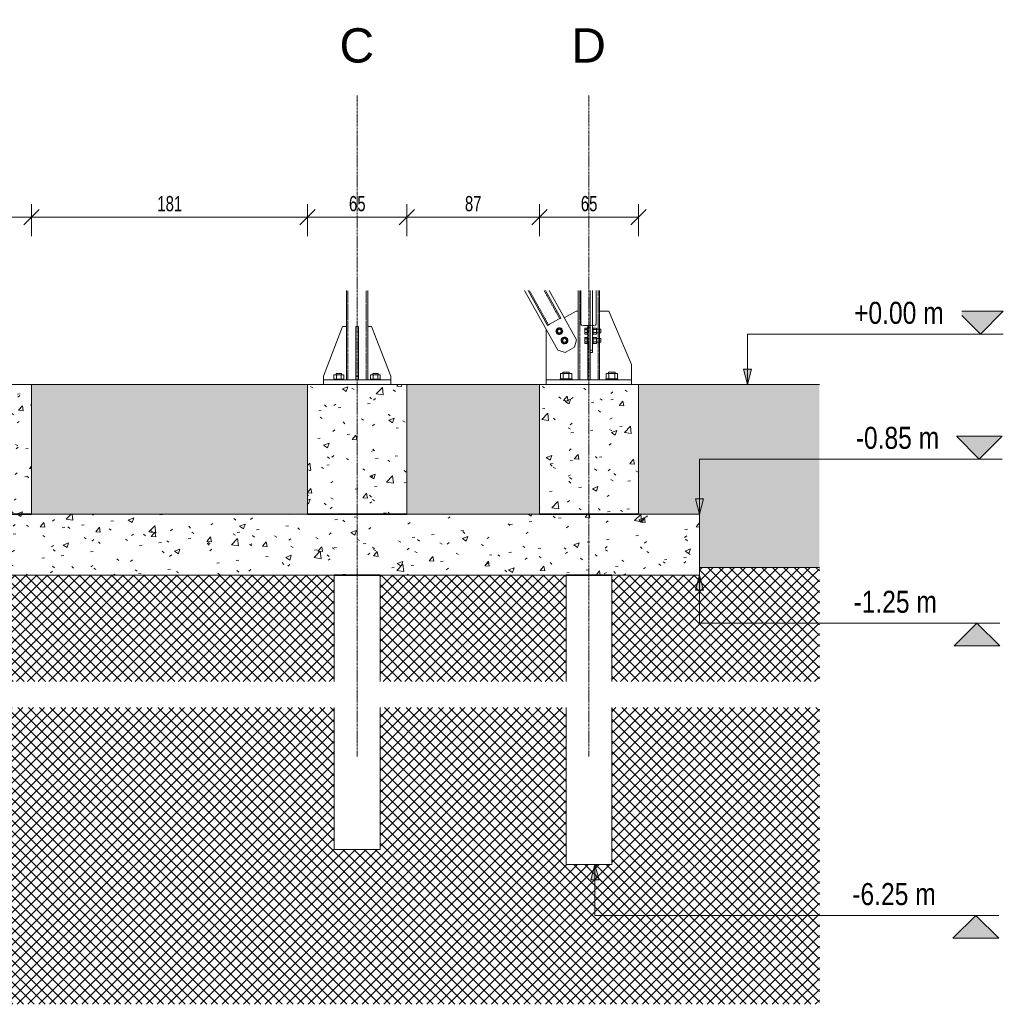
# Model space of a CAD drawing. Header units: millimetres. Extents: x -11210 to 34147, y -5506 to 4553.
# Tile 7 of 33: x 5705 to 12154, y -5216 to 1243. Entities that reach past the tile are written whole.
import ezdxf

# ---------------------------------------------------------------- set-up
doc = ezdxf.new("R2010")
doc.units = ezdxf.units.MM
for name, pattern in [('Kreska', [6.35, 3.175, -3.175]), ('Linia siatki', [22.225, 12.7, -3.175, 3.175, -3.175]), ('Ukryty', [7.14375, 4.7625, -2.38125])]:
    doc.linetypes.add(name, pattern=pattern)
for name, color, linetype, lineweight in [('A-ANNO-DIMS', 211, 'Continuous', 9), ('A-ANNO-DIMS-50', 211, 'Continuous', 9), ('A-DETL-GENF', 92, 'Continuous', 9), ('A-DETL-THIN', 151, 'Continuous', 9), ('G-ANNO-DIMS', 111, 'Continuous', 9), ('S-BEAM', 12, 'Continuous', 9), ('S-BEAM-HDLN', 1, 'Kreska', 9), ('S-FNDN', 32, 'Continuous', 15), ('S-FNDN-HDLN', 4, 'Kreska', 9), ('S-FSTN', 2, 'Continuous', 9), ('S-GRID', 1, 'Continuous', 9), ('S-GRID-IDEN', 1, 'Continuous', 9)]:
    doc.layers.add(name, color=color, linetype=linetype, lineweight=lineweight)
doc.styles.add('Arial', font='arial.ttf', dxfattribs={"height": 225})
doc.styles.add('Arial_B_I', font='arial.ttf', dxfattribs={"width": 0.8, "height": 144.444444})
doc.styles.add('Arial_I', font='arial.ttf', dxfattribs={"width": 0.7, "height": 100})
doc.dimstyles.new('BP_Przekątna_2mm_wymiar', dxfattribs={"dimscale": 304.8, "dimtxt": 102.02594, "dimasz": 0.328084, "dimexe": 0.278871, "dimexo": 0.0625, "dimgap": 0.032808, "dimtad": 1, "dimdec": 0, "dimlfac": 0.1, "dimzin": 0, "dimdsep": 46, "dimtxsty": 'Arial_I', "dimblk1": 'OBLIQUE', "dimblk2": 'OBLIQUE', "dimsah": 1, "dimcen": 0.09, "dimazin": 0, "dimtfac": 1, "dimtdec": 4, "dimtix": 1, "dimtmove": 0, "dimatfit": 3, "dimfxl": 0.410105, "dimfxlon": 1, "dimtvp": 1, "dimtolj": 1, "dimtzin": 0, "dimarcsym": 2})
pattern_1 = [(50, (-6056.87, -3675), (364.368, -31.878), [38.1, -419.1]), (355, (-6056.87, -3675), (-70.486, 382.113), [30.48, -335.28]), (100.451, (-6026.5, -3677.66), (293.885, 350.233), [32.38, -356.18]), (46.184, (-6056.87, -3573.4), (542.16, -84.086), [57.15, -628.65]), (96.636, (-6011.7, -3580.4), (474.805, 494.855), [48.57, -534.27]), (351.184, (-6056.87, -3573.4), (474.81, 494.85), [45.72, -502.92]), (21, (-6006.07, -3598.8), (303.228, -204.53), [38.1, -419.1]), (326, (-6006.07, -3598.8), (123.604, 368.376), [30.48, -335.28]), (71.451, (-5980.8, -3615.84), (426.834, 163.843), [32.38, -356.18]), (37.5, (-6056.87, -3675), (6.1766, 169.11), [16.764, -314.452, 16.764, -323.596, -336.55]), (37.5, (-6056.87, -3675), (6.1766, 169.11), [-671.576, 16.764, -319.786]), (7.5, (-6056.87, -3675), (133.639, 200.3615), [16.764, -177.292, 16.764, -306.832, -128.27]), (7.5, (-6056.87, -3675), (133.639, 200.3615), [-517.652, 16.764, -111.506]), (327.5, (-6170.15, -3675), (271.182, -11.4584), [16.764, -110.236, 16.764, -379.476, -525.78]), (327.5, (-6170.15, -3675), (271.182, -11.4584), [-523.24, 16.764, -509.016]), (317.5, (-6220.95, -3675), (296.259, 50.853), [16.764, -148.336, 16.764, -246.38, -373.38]), (317.5, (-6220.95, -3675), (296.259, 50.853), [-428.244, 16.764, -356.616])]
pattern_2 = [(45, (6945.97, -3675), (-35.35534, 35.35534), []), (135, (6945.97, -3675), (-35.35534, -35.35534), [])]

# ---------------------------------------------------------------- blocks, each defined once
blk = doc.blocks.new('SHS _EN 10210-2_ - SHS140x10-638224-Przekrój 1')
at = {"layer": 'S-BEAM', "linetype": 'Ukryty'}
for p, q in [((-5145.7, -1120), (-5145.7, -534.7)), ((-5025.7, -1120), (-5025.7, -534.7))]:
    blk.add_line(p, q, dxfattribs=at)
blk = doc.blocks.new('SHS _EN 10210-2_ - 638223-Przekrój 1')
at = {"layer": 'S-BEAM'}
for p, q in [((-5155.7, -534.7), (-5155.7, -1120)), ((-5015.7, -1120), (-5015.7, -534.7))]:
    blk.add_line(p, q, dxfattribs=at)
blk = doc.blocks.new('STAL RK - Ksztaltowniki zamkniete kwadratowe - RK100x8-640938-Przekrój 1')
at = {"layer": 'S-BEAM', "linetype": 'Ukryty'}
for p, q in [((-3830.8, -759.2), (-3955.6, -534.7)), ((-3757.4, -718.4), (-3859.5, -534.7))]:
    blk.add_line(p, q, dxfattribs=at)
blk = doc.blocks.new('Family - 664410-Przekrój 1')
at = {"layer": 'S-FSTN'}
for p, q in [((-3648.9, -670), (-3727.9, -713.9)), ((-3635.7, -670), (-3648.9, -670)), ((-3845.7, -790.2), (-3845.7, -1120))]:
    blk.add_line(p, q, dxfattribs=at)
blk = doc.blocks.new('Family - 664411-Przekrój 1')
at = {"layer": 'S-FSTN'}
for p, q in [((-3435.7, -670), (-3495.7, -670)), ((-3285.7, -1020), (-3435.7, -670)), ((-3285.7, -1120), (-3285.7, -1020))]:
    blk.add_line(p, q, dxfattribs=at)
blk = doc.blocks.new('Family - 664412-Przekrój 1')
at = {"layer": 'S-FSTN'}
for p, q in [((-3573.7, -779.3), (-3573.7, -763.1)), ((-3573.7, -1120), (-3573.7, -779.3)), ((-3573.7, -779.3), (-3557.7, -779.3)), ((-3557.7, -790.1), (-3557.7, -1120)), ((-3573.7, -1120), (-3557.7, -1120))]:
    blk.add_line(p, q, dxfattribs=at)
blk = doc.blocks.new('Family - 664472-Przekrój 1')
at = {"layer": 'S-FSTN'}
for p, q in [((-5180.7, -770), (-5305.7, -1095)), ((-5155.7, -770), (-5180.7, -770)), ((-5305.7, -1095), (-5305.7, -1120))]:
    blk.add_line(p, q, dxfattribs=at)
blk = doc.blocks.new('Family - 664473-Przekrój 1')
at = {"layer": 'S-FSTN'}
for p, q in [((-5093.7, -1095), (-5093.7, -770)), ((-5077.7, -770), (-5093.7, -770)), ((-5077.7, -770), (-5077.7, -1095)), ((-5093.7, -1120), (-5093.7, -1095)), ((-5077.7, -1095), (-5093.7, -1095)), ((-5077.7, -1095), (-5077.7, -1120)), ((-5077.7, -1120), (-5093.7, -1120))]:
    blk.add_line(p, q, dxfattribs=at)
blk = doc.blocks.new('Family - 664475-Przekrój 1')
at = {"layer": 'S-FSTN'}
for p, q in [((-4990.7, -770), (-5015.7, -770)), ((-4865.7, -1095), (-4990.7, -770)), ((-4865.7, -1120), (-4865.7, -1095))]:
    blk.add_line(p, q, dxfattribs=at)
blk = doc.blocks.new('Family - 664482-Przekrój 1')
at = {"layer": 'S-FSTN'}
for p, q in [((-5305.7, -1120), (-4865.7, -1120)), ((-5305.7, -1150), (-5305.7, -1120)), ((-4865.7, -1150), (-4865.7, -1120))]:
    blk.add_line(p, q, dxfattribs=at)
blk = doc.blocks.new('Family - 664488-Przekrój 1')
at = {"layer": 'S-FSTN'}
for p, q in [((-3557.7, -790.1), (-3557.7, -534.7)), ((-3541.7, -534.7), (-3541.7, -926.1)), ((-3557.7, -926.1), (-3541.7, -926.1)), ((-3557.7, -939.7), (-3541.7, -939.7)), ((-3541.7, -926.1), (-3541.7, -939.7))]:
    blk.add_line(p, q, dxfattribs=at)
blk = doc.blocks.new('Family - 664489-Przekrój 1')
at = {"layer": 'S-FSTN'}
for p, q in [((-3987.6, -534.7), (-3770.1, -926.1)), ((-3647.7, -858.1), (-3827.4, -534.7)), ((-3661.3, -905.7), (-3647.7, -858.1)), ((-3770.1, -926.1), (-3722.5, -939.7)), ((-3722.5, -939.7), (-3661.3, -905.7))]:
    blk.add_line(p, q, dxfattribs=at)
blk = doc.blocks.new('Family - 664497-Przekrój 1')
at = {"layer": 'S-FSTN'}
for p, q in [((-3845.7, -1120), (-3285.7, -1120)), ((-3845.7, -1150), (-3845.7, -1120)), ((-3285.7, -1150), (-3285.7, -1120))]:
    blk.add_line(p, q, dxfattribs=at)
blk = doc.blocks.new('Family - 665044-Przekrój 1')
at = {"layer": 'S-FSTN'}
for p, q in [((-5237.4, -1086), (-5221.5, -1086)), ((-5237.4, -1086), (-5237.4, -1115)), ((-5223.7, -1077), (-5223.7, -1086)), ((-5205.7, -1077), (-5223.7, -1077)), ((-5221.5, -1086), (-5189.8, -1086)), ((-5221.5, -1086), (-5221.5, -1115)), ((-5187.7, -1077), (-5205.7, -1077)), ((-5189.8, -1086), (-5173.9, -1086)), ((-5189.8, -1086), (-5189.8, -1115)), ((-5187.7, -1086), (-5187.7, -1077)), ((-5173.9, -1086), (-5173.9, -1115)), ((-5238.7, -1115), (-5238.7, -1120)), ((-5205.7, -1115), (-5238.7, -1115)), ((-5172.7, -1115), (-5205.7, -1115)), ((-5172.7, -1120), (-5172.7, -1115))]:
    blk.add_line(p, q, dxfattribs=at)
blk = doc.blocks.new('Family - 665045-Przekrój 1')
at = {"layer": 'S-FSTN'}
for p, q in [((-4997.4, -1086), (-4981.5, -1086)), ((-4997.4, -1086), (-4997.4, -1115)), ((-4983.7, -1077), (-4983.7, -1086)), ((-4965.7, -1077), (-4983.7, -1077)), ((-4981.5, -1086), (-4949.8, -1086)), ((-4981.5, -1086), (-4981.5, -1115)), ((-4947.7, -1077), (-4965.7, -1077)), ((-4949.8, -1086), (-4933.9, -1086)), ((-4949.8, -1086), (-4949.8, -1115)), ((-4947.7, -1086), (-4947.7, -1077)), ((-4933.9, -1086), (-4933.9, -1115)), ((-4998.7, -1115), (-4998.7, -1120)), ((-4965.7, -1115), (-4998.7, -1115)), ((-4932.7, -1115), (-4965.7, -1115)), ((-4932.7, -1120), (-4932.7, -1115))]:
    blk.add_line(p, q, dxfattribs=at)
blk = doc.blocks.new('Family - 665060-Przekrój 1')
at = {"layer": 'S-FSTN'}
for p, q in [((-3592.7, -790.1), (-3592.7, -780.3)), ((-3592.7, -780.3), (-3577.7, -780.3)), ((-3592.7, -810), (-3592.7, -790.1)), ((-3592.7, -790.1), (-3577.7, -790.1)), ((-3592.7, -820.3), (-3592.7, -810)), ((-3592.7, -810), (-3577.7, -810)), ((-3592.7, -820.3), (-3577.7, -820.3)), ((-3573.7, -778.3), (-3577.7, -778.3)), ((-3577.7, -778.3), (-3577.7, -781.1)), ((-3577.7, -781.1), (-3577.7, -822.3)), ((-3577.7, -822.3), (-3573.7, -822.3)), ((-3573.7, -839.5), (-3577.7, -839.5)), ((-3577.7, -839.5), (-3577.7, -842.3)), ((-3537.7, -778.3), (-3541.7, -778.3)), ((-3541.7, -822.3), (-3537.7, -822.3)), ((-3537.7, -839.5), (-3541.7, -839.5)), ((-3537.7, -781.1), (-3537.7, -778.3)), ((-3537.7, -780.6), (-3516.2, -780.6)), ((-3537.7, -822.3), (-3537.7, -781.1)), ((-3537.7, -790.2), (-3516.2, -790.2)), ((-3537.7, -809.9), (-3516.2, -809.9)), ((-3537.7, -820.1), (-3516.2, -820.1)), ((-3537.7, -842.3), (-3537.7, -839.5)), ((-3516.2, -780.6), (-3516.2, -790.2)), ((-3487.7, -788.3), (-3516.2, -788.3)), ((-3516.2, -790.2), (-3516.2, -809.9)), ((-3516.2, -809.9), (-3516.2, -820.1)), ((-3516.2, -812.3), (-3487.7, -812.3)), ((-3487.7, -789.8), (-3487.7, -788.3)), ((-3487.7, -812.3), (-3487.7, -789.8)), ((-3592.7, -851.2), (-3592.7, -841.5)), ((-3592.7, -841.5), (-3577.7, -841.5)), ((-3592.7, -871.2), (-3592.7, -851.2)), ((-3592.7, -851.2), (-3577.7, -851.2)), ((-3592.7, -881.5), (-3592.7, -871.2)), ((-3592.7, -871.2), (-3577.7, -871.2)), ((-3592.7, -881.5), (-3577.7, -881.5)), ((-3577.7, -842.3), (-3577.7, -883.5)), ((-3577.7, -883.5), (-3573.7, -883.5)), ((-3541.7, -883.5), (-3537.7, -883.5)), ((-3537.7, -841.8), (-3516.2, -841.8)), ((-3537.7, -883.5), (-3537.7, -842.3)), ((-3537.7, -851.4), (-3516.2, -851.4)), ((-3537.7, -871.1), (-3516.2, -871.1)), ((-3537.7, -881.3), (-3516.2, -881.3)), ((-3516.2, -841.8), (-3516.2, -851.4)), ((-3487.7, -849.5), (-3516.2, -849.5)), ((-3516.2, -851.4), (-3516.2, -871.1)), ((-3516.2, -871.1), (-3516.2, -881.3)), ((-3516.2, -873.5), (-3487.7, -873.5)), ((-3487.7, -851), (-3487.7, -849.5)), ((-3487.7, -873.5), (-3487.7, -851))]:
    blk.add_line(p, q, dxfattribs=at)
blk = doc.blocks.new('Family - 665061-Przekrój 1')
at = {"layer": 'S-FSTN'}
for p, q in [((-3776.9, -790.2), (-3777.2, -809.9)), ((-3777.2, -809.9), (-3760.3, -820.1)), ((-3759.6, -780.6), (-3776.9, -790.2)), ((-3760.3, -820.1), (-3743, -810.5)), ((-3742.6, -790.7), (-3759.6, -780.6)), ((-3743, -810.5), (-3742.6, -790.7)), ((-3742.9, -851.4), (-3743.2, -871.1)), ((-3743.2, -871.1), (-3726.3, -881.3)), ((-3725.6, -841.8), (-3742.9, -851.4)), ((-3726.3, -881.3), (-3709, -871.7)), ((-3708.6, -851.9), (-3725.6, -841.8)), ((-3709, -871.7), (-3708.6, -851.9))]:
    blk.add_line(p, q, dxfattribs=at)
for centre, radius, start, end in [((-3759.9, -800.3), 22, 119.0537, 299.0537), ((-3759.9, -800.3), 12, 119.0537, 299.0537), ((-3759.9, -800.3), 22, 299.0537, 119.0537), ((-3759.9, -800.3), 12, 299.0537, 119.0537), ((-3725.9, -861.5), 22, 299.0537, 119.0537), ((-3725.9, -861.5), 22, 119.0537, 299.0537), ((-3725.9, -861.5), 12, 119.0537, 299.0537), ((-3725.9, -861.5), 12, 299.0537, 119.0537)]:
    blk.add_arc(centre, radius, start, end, dxfattribs=at)
blk = doc.blocks.new('Family - 665077-Przekrój 1')
at = {"layer": 'S-FSTN'}
for p, q in [((-3753.2, -1079), (-3734.4, -1079)), ((-3753.2, -1079), (-3753.2, -1113)), ((-3736.7, -1069), (-3736.7, -1079)), ((-3715.7, -1069), (-3736.7, -1069)), ((-3734.4, -1079), (-3696.9, -1079)), ((-3734.4, -1079), (-3734.4, -1113)), ((-3694.7, -1069), (-3715.7, -1069)), ((-3696.9, -1079), (-3678.1, -1079)), ((-3696.9, -1079), (-3696.9, -1113)), ((-3694.7, -1079), (-3694.7, -1069)), ((-3678.1, -1079), (-3678.1, -1113)), ((-3754.7, -1113), (-3754.7, -1120)), ((-3715.7, -1113), (-3754.7, -1113)), ((-3676.7, -1113), (-3715.7, -1113)), ((-3676.7, -1120), (-3676.7, -1113))]:
    blk.add_line(p, q, dxfattribs=at)
blk = doc.blocks.new('Family - 665078-Przekrój 1')
at = {"layer": 'S-FSTN'}
for p, q in [((-3453.2, -1079), (-3434.4, -1079)), ((-3453.2, -1079), (-3453.2, -1113)), ((-3436.7, -1069), (-3436.7, -1079)), ((-3415.7, -1069), (-3436.7, -1069)), ((-3434.4, -1079), (-3396.9, -1079)), ((-3434.4, -1079), (-3434.4, -1113)), ((-3394.7, -1069), (-3415.7, -1069)), ((-3396.9, -1079), (-3378.1, -1079)), ((-3396.9, -1079), (-3396.9, -1113)), ((-3394.7, -1079), (-3394.7, -1069)), ((-3378.1, -1079), (-3378.1, -1113)), ((-3454.7, -1113), (-3454.7, -1120)), ((-3415.7, -1113), (-3454.7, -1113)), ((-3376.7, -1113), (-3415.7, -1113)), ((-3376.7, -1120), (-3376.7, -1113))]:
    blk.add_line(p, q, dxfattribs=at)
blk = doc.blocks.new('PF-1 - PF-1-624972-Przekrój 1')
at = {"layer": 'S-FNDN-HDLN', "linetype": 'Continuous'}
h = blk.add_hatch(dxfattribs=at)
h.set_pattern_fill('FP_1', color=256, style=0, pattern_type=2)
h.set_pattern_definition(pattern_1)
h.paths.add_polyline_path([(-9390.7, -2000), (-8740.7, -2000), (-8740.7, -1150), (-9390.7, -1150), (-9390.7, -1815.9)])
h = blk.add_hatch(dxfattribs=at)
h.set_pattern_fill('FP_1', color=256, style=0, pattern_type=2)
h.set_pattern_definition(pattern_1)
h.paths.add_polyline_path([(-7870.7, -2000), (-7220.7, -2000), (-7220.7, -1150), (-7870.7, -1150), (-7870.7, -1815.9)])
h = blk.add_hatch(dxfattribs=at)
h.set_pattern_fill('FP_1', color=256, style=0, pattern_type=2)
h.set_pattern_definition(pattern_1)
h.paths.add_polyline_path([(-5410.7, -2000), (-4760.7, -2000), (-4760.7, -1150), (-5410.7, -1150), (-5410.7, -1815.9)])
h = blk.add_hatch(dxfattribs=at)
h.set_pattern_fill('FP_1', color=256, style=0, pattern_type=2)
h.set_pattern_definition(pattern_1)
h.paths.add_polyline_path([(-3240.7, -2000), (-3240.7, -1150), (-3890.7, -1150), (-3890.7, -2000), (-3645.6, -2000)])
h = blk.add_hatch(dxfattribs=at)
h.set_pattern_fill('FP_1', color=256, style=0, pattern_type=2)
h.set_pattern_definition(pattern_1)
h.paths.add_polyline_path([(-9790.7, -2400), (-2840.7, -2400), (-2840.7, -2000), (-9790.7, -2000), (-9790.7, -2350)])
at = {"layer": 'S-FNDN'}
for p, q in [((-9390.7, -1150), (-8740.7, -1150)), ((-7870.7, -1150), (-7220.7, -1150)), ((-5410.7, -1150), (-4760.7, -1150)), ((-3890.7, -1150), (-3240.7, -1150))]:
    blk.add_line(p, q, dxfattribs=at)
at = {"layer": 'S-FNDN', "lineweight": 35}
for p, q in [((-8740.7, -2000), (-9390.7, -2000)), ((-7220.7, -2000), (-7870.7, -2000)), ((-4760.7, -2000), (-5410.7, -2000)), ((-3240.7, -2000), (-3890.7, -2000)), ((-9215.7, -2400), (-8915.7, -2400)), ((-7695.7, -2400), (-7395.7, -2400)), ((-5235.7, -2400), (-4935.7, -2400)), ((-3715.7, -2400), (-3415.7, -2400))]:
    blk.add_line(p, q, dxfattribs=at)
blk = doc.blocks.new('SHS _EN 10210-2_ - SHS140x10-638229-Przekrój 1')
at = {"layer": 'S-BEAM', "linetype": 'Ukryty'}
for p, q in [((-3625.7, -1120), (-3625.7, -534.7)), ((-3505.7, -788.3), (-3505.7, -534.7)), ((-3505.7, -849.5), (-3505.7, -812.3)), ((-3505.7, -1120), (-3505.7, -873.5))]:
    blk.add_line(p, q, dxfattribs=at)
at = {"layer": 'S-BEAM-HDLN'}
for p, q in [((-3505.7, -812.3), (-3505.7, -788.4)), ((-3505.7, -873.5), (-3505.7, -849.6))]:
    blk.add_line(p, q, dxfattribs=at)
blk = doc.blocks.new('SHS _EN 10210-2_ - 638228-Przekrój 1')
at = {"layer": 'S-BEAM'}
for p, q in [((-3635.7, -534.7), (-3635.7, -1120)), ((-3495.7, -788.3), (-3495.7, -534.7)), ((-3495.7, -849.5), (-3495.7, -812.3)), ((-3495.7, -1120), (-3495.7, -873.5))]:
    blk.add_line(p, q, dxfattribs=at)
at = {"layer": 'S-BEAM-HDLN'}
for p, q in [((-3495.7, -812.3), (-3495.7, -788.4)), ((-3495.7, -873.5), (-3495.7, -849.6))]:
    blk.add_line(p, q, dxfattribs=at)
blk = doc.blocks.new('Rzędne punktów - M_Rzędna punktu - wypełniony obszar zewnętrzny-V4-Przekrój 1')
at = {"layer": 'G-ANNO-DIMS'}
blk.add_hatch(color=256, dxfattribs=at).paths.add_polyline_path([(-1149, -669.9), (-999, -819.9), (-849, -669.9)])
for p, q in [((-1149, -669.9), (-999, -819.9)), ((-849, -669.9), (-1149, -669.9)), ((-999, -819.9), (-849, -669.9)), ((-849, -819.9), (-1149, -819.9))]:
    blk.add_line(p, q, dxfattribs=at)
blk = doc.blocks.new('Rzędne punktów - M_Rzędna punktu - wypełniony obszar zewnętrzny-V5-Przekrój 1')
at = {"layer": 'G-ANNO-DIMS'}
blk.add_hatch(color=256, dxfattribs=at).paths.add_polyline_path([(-1171.5, -2865.6), (-1021.5, -2715.6), (-871.5, -2865.6)])
for p, q in [((-871.5, -2715.6), (-1171.5, -2715.6)), ((-1171.5, -2865.6), (-1021.5, -2715.6)), ((-1021.5, -2715.6), (-871.5, -2865.6)), ((-871.5, -2865.6), (-1171.5, -2865.6))]:
    blk.add_line(p, q, dxfattribs=at)
blk = doc.blocks.new('Rzędne punktów - M_Rzędna punktu - wypełniony obszar zewnętrzny-V6-Przekrój 1')
at = {"layer": 'G-ANNO-DIMS'}
blk.add_hatch(color=256, dxfattribs=at).paths.add_polyline_path([(-1179.1, -4782.7), (-1029.1, -4632.7), (-879.1, -4782.7)])
for p, q in [((-879.1, -4632.7), (-1179.1, -4632.7)), ((-1179.1, -4782.7), (-1029.1, -4632.7)), ((-1029.1, -4632.7), (-879.1, -4782.7)), ((-879.1, -4782.7), (-1179.1, -4782.7))]:
    blk.add_line(p, q, dxfattribs=at)
blk = doc.blocks.new('DIMBLOCK197-Przekrój 1')
at = {"layer": 'A-ANNO-DIMS-50'}
for p, q in [((5132.2, -51.8), (5132.2, 33.2)), ((5782.2, -51.8), (5782.2, 33.2)), ((5132.2, -51.8), (5782.2, -51.8)), ((5132.2, -51.8), (5132.2, -176.8)), ((5782.2, -51.8), (5782.2, -176.8))]:
    blk.add_line(p, q, dxfattribs=at)
at = {"layer": 'A-ANNO-DIMS-50', "lineweight": 18}
for p, q in [((5132.2, -51.8), (5082.2, -101.8)), ((5132.2, -51.8), (5182.2, -1.8)), ((5782.2, -51.8), (5732.2, -101.8)), ((5782.2, -51.8), (5832.2, -1.8))]:
    blk.add_line(p, q, dxfattribs=at)
at = {"layer": 'A-ANNO-DIMS-50', "color": 0, "insert": (5403.8, 86.4), "char_height": 100, "width": 128.082, "attachment_point": 1, "line_spacing_factor": 0.941778, "style": 'Arial_I'}
blk.add_mtext('65', dxfattribs=at)
blk = doc.blocks.new('_Oblique')
at = {"color": 0, "linetype": 'ByBlock', "lineweight": -2}
blk.add_line((-0.5, -0.5), (0.5, 0.5), dxfattribs=at)
blk = doc.blocks.new('DIMBLOCK198-Przekrój 1')
at = {"layer": 'A-ANNO-DIMS-50'}
for p, q in [((5782.2, -51.8), (5782.2, 33.2)), ((7592.2, -51.8), (7592.2, 33.2)), ((5782.2, -51.8), (7592.2, -51.8)), ((5782.2, -51.8), (5782.2, -176.8)), ((7592.2, -51.8), (7592.2, -176.8))]:
    blk.add_line(p, q, dxfattribs=at)
at = {"layer": 'A-ANNO-DIMS-50', "lineweight": 18}
for p, q in [((5782.2, -51.8), (5732.2, -101.8)), ((5782.2, -51.8), (5832.2, -1.8)), ((7592.2, -51.8), (7542.2, -101.8)), ((7592.2, -51.8), (7642.2, -1.8))]:
    blk.add_line(p, q, dxfattribs=at)
at = {"layer": 'A-ANNO-DIMS-50', "color": 0, "insert": (6607.1, 86.4), "char_height": 100, "width": 192.123, "attachment_point": 1, "line_spacing_factor": 0.941778, "style": 'Arial_I'}
blk.add_mtext('181', dxfattribs=at)
blk = doc.blocks.new('DIMBLOCK199-Przekrój 1')
at = {"layer": 'A-ANNO-DIMS-50'}
for p, q in [((7592.2, -51.8), (7592.2, 33.2)), ((8242.2, -51.8), (8242.2, 33.2)), ((7592.2, -51.8), (8242.2, -51.8)), ((7592.2, -51.8), (7592.2, -176.8)), ((8242.2, -51.8), (8242.2, -176.8))]:
    blk.add_line(p, q, dxfattribs=at)
at = {"layer": 'A-ANNO-DIMS-50', "lineweight": 18}
for p, q in [((7592.2, -51.8), (7542.2, -101.8)), ((7592.2, -51.8), (7642.2, -1.8)), ((8242.2, -51.8), (8192.2, -101.8)), ((8242.2, -51.8), (8292.2, -1.8))]:
    blk.add_line(p, q, dxfattribs=at)
at = {"layer": 'A-ANNO-DIMS-50', "color": 0, "insert": (7863.8, 86.4), "char_height": 100, "width": 128.082, "attachment_point": 1, "line_spacing_factor": 0.941778, "style": 'Arial_I'}
blk.add_mtext('65', dxfattribs=at)
blk = doc.blocks.new('DIMBLOCK200-Przekrój 1')
at = {"layer": 'A-ANNO-DIMS-50'}
for p, q in [((8242.2, -51.8), (8242.2, 33.2)), ((9112.2, -51.8), (9112.2, 33.2)), ((8242.2, -51.8), (9112.2, -51.8)), ((8242.2, -51.8), (8242.2, -176.8)), ((9112.2, -51.8), (9112.2, -176.8))]:
    blk.add_line(p, q, dxfattribs=at)
at = {"layer": 'A-ANNO-DIMS-50', "lineweight": 18}
for p, q in [((8242.2, -51.8), (8192.2, -101.8)), ((8242.2, -51.8), (8292.2, -1.8)), ((9112.2, -51.8), (9062.2, -101.8)), ((9112.2, -51.8), (9162.2, -1.8))]:
    blk.add_line(p, q, dxfattribs=at)
at = {"layer": 'A-ANNO-DIMS-50', "color": 0, "insert": (8623.8, 86.4), "char_height": 100, "width": 128.082, "attachment_point": 1, "line_spacing_factor": 0.941778, "style": 'Arial_I'}
blk.add_mtext('87', dxfattribs=at)
blk = doc.blocks.new('DIMBLOCK201-Przekrój 1')
at = {"layer": 'A-ANNO-DIMS-50'}
for p, q in [((9112.2, -51.8), (9112.2, 33.2)), ((9762.2, -51.8), (9762.2, 33.2)), ((9112.2, -51.8), (9762.2, -51.8)), ((9112.2, -51.8), (9112.2, -176.8)), ((9762.2, -51.8), (9762.2, -176.8))]:
    blk.add_line(p, q, dxfattribs=at)
at = {"layer": 'A-ANNO-DIMS-50', "lineweight": 18}
for p, q in [((9112.2, -51.8), (9062.2, -101.8)), ((9112.2, -51.8), (9162.2, -1.8)), ((9762.2, -51.8), (9712.2, -101.8)), ((9762.2, -51.8), (9812.2, -1.8))]:
    blk.add_line(p, q, dxfattribs=at)
at = {"layer": 'A-ANNO-DIMS-50', "color": 0, "insert": (9383.8, 86.4), "char_height": 100, "width": 128.082, "attachment_point": 1, "line_spacing_factor": 0.941778, "style": 'Arial_I'}
blk.add_mtext('65', dxfattribs=at)

msp = doc.modelspace()

# ---------------------------------------------------------------- hatches: boundary and pattern name
at = {"layer": 'A-DETL-GENF'}
h = msp.add_hatch(dxfattribs=at)
h.set_pattern_fill('FP_2', style=0, pattern_type=2)
h.set_pattern_definition([(0, (6945.97, -3675), (127, 127), [127, -127]), (0, (6945.97, -3627.38), (127, 127), [127, -127]), (0, (6945.97, -3579.75), (127, 127), [127, -127]), (90, (6961.85, -3563.88), (-127, 127), [127, -127]), (90, (7009.47, -3563.88), (-127, 127), [127, -127]), (90, (7057.1, -3563.88), (-127, 127), [127, -127])])
h.paths.add_polyline_path([(3212.2, -2350), (3212.2, -2000), (3612.2, -2000), (3612.2, -1150), (2465.3, -1150), (2465.3, -2350)])
h.paths.add_polyline_path([(10162.2, -2350), (10947.7, -2350), (10947.7, -1150), (9762.2, -1150), (9762.2, -2000), (10162.2, -2000)])
h.paths.add_polyline_path([(4262.2, -2000), (5132.2, -2000), (5132.2, -1150), (4262.2, -1150), (4262.2, -1815.9)])
h.paths.add_polyline_path([(6706.5, -2000), (7592.2, -2000), (7592.2, -1150), (5782.2, -1150), (5782.2, -2000)])
h.paths.add_polyline_path([(8242.2, -2000), (9112.2, -2000), (9112.2, -1150), (8242.2, -1150), (8242.2, -1815.9)])
h = msp.add_hatch(dxfattribs=at)
h.set_pattern_fill('FP_3', style=0, pattern_type=2)
h.set_pattern_definition(pattern_2)
h.paths.add_polyline_path([(2465.3, -3098.3), (3787.2, -3098.3), (3787.2, -2400), (3212.2, -2400), (3212.2, -2350), (2465.3, -2350), (2465.3, -2368.4)])
h.paths.add_polyline_path([(9887.4, -3098.3), (10947.7, -3098.3), (10947.7, -2350), (10162.2, -2350), (10162.2, -2400), (9587.2, -2400), (9587.2, -3098.3), (9622.4, -3098.3)])
h.paths.add_polyline_path([(5915, -3098.3), (7767.2, -3098.3), (7767.2, -2400), (5607.2, -2400), (5607.2, -3098.3), (5646.2, -3098.3)])
h.paths.add_polyline_path([(4087.2, -3098.3), (5307.2, -3098.3), (5307.2, -2400), (4087.2, -2400), (4087.2, -2457.1)])
h.paths.add_polyline_path([(8067.2, -3098.3), (9287.2, -3098.3), (9287.2, -2400), (8067.2, -2400)])
h = msp.add_hatch(dxfattribs=at)
h.set_pattern_fill('FP_3', style=0, pattern_type=2)
h.set_pattern_definition(pattern_2)
h.paths.add_polyline_path([(6706.5, -5216), (10947.7, -5216), (10947.7, -3269.5), (9587.2, -3269.5), (9587.2, -4299.5), (9287.2, -4299.5), (9287.2, -3269.5), (8067.2, -3269.5), (8067.2, -4199.5), (7767.2, -4199.5), (7767.2, -3269.5), (5607.2, -3269.5), (5607.2, -4299.5), (5307.2, -4299.5), (5307.2, -3269.5), (4087.2, -3269.5), (4087.2, -4299.5), (3787.2, -4299.5), (3787.2, -3269.5), (2465.3, -3269.5), (2465.3, -5216), (4585.9, -5216)])
at = {"layer": 'G-ANNO-DIMS'}
for points in [[(10476.8, -1150), (10503.6, -1050), (10450, -1050)], [(10162.2, -2000), (10189, -1900), (10135.4, -1900)], [(10162.2, -2400), (10135.4, -2500), (10189, -2500)], [(9476.3, -4299.5), (9449.5, -4399.5), (9503.1, -4399.5)]]:
    msp.add_hatch(color=256, dxfattribs=at).paths.add_polyline_path(points)

# ---------------------------------------------------------------- linework, layer by layer
at = {"layer": 'A-DETL-THIN'}
for p, q in [((7592.2, -1150), (5782.2, -1150)), ((5782.2, -1150), (5782.2, -2000)), ((7592.2, -2000), (7592.2, -1150)), ((9112.2, -1150), (8242.2, -1150)), ((8242.2, -1150), (8242.2, -2000)), ((9112.2, -2000), (9112.2, -1150)), ((10947.7, -1150), (9762.2, -1150)), ((9762.2, -1150), (9762.2, -2000)), ((5782.2, -2000), (7592.2, -2000)), ((8242.2, -2000), (9112.2, -2000)), ((9762.2, -2000), (10162.2, -2000)), ((10162.2, -2000), (10162.2, -2350)), ((10947.7, -2350), (10162.2, -2350)), ((10162.2, -2350), (10162.2, -2400)), ((7767.2, -2400), (5607.2, -2400)), ((7767.2, -3097.8), (7767.2, -2400)), ((9287.2, -2400), (8067.2, -2400)), ((8067.2, -2400), (8067.2, -3097.8)), ((9287.2, -3097.8), (9287.2, -2400)), ((10162.2, -2400), (9587.2, -2400)), ((9587.2, -2400), (9587.2, -3097.8)), ((7767.2, -4199.5), (7767.2, -3270)), ((8067.2, -3270), (8067.2, -4199.5)), ((9287.2, -4299.5), (9287.2, -3270)), ((9587.2, -3270), (9587.2, -4299.5)), ((8067.2, -4199.5), (7767.2, -4199.5)), ((9587.2, -4299.5), (9287.2, -4299.5))]:
    msp.add_line(p, q, dxfattribs=at)
at = {"layer": 'G-ANNO-DIMS'}
for p, q in [((10476.8, -819.9), (12003.9, -819.9)), ((10476.8, -1150), (10476.8, -819.9)), ((10503.6, -1050), (10450, -1050)), ((10450, -1050), (10476.8, -1150)), ((10476.8, -1150), (10503.6, -1050)), ((10162.2, -1639.9), (11996.4, -1639.9)), ((10162.2, -2000), (10162.2, -1639.9)), ((10189, -1900), (10135.4, -1900)), ((10135.4, -1900), (10162.2, -2000)), ((10162.2, -2000), (10189, -1900)), ((10162.2, -2400), (10135.4, -2500)), ((10189, -2500), (10162.2, -2400)), ((10162.2, -2400), (10162.2, -2715.6)), ((10135.4, -2500), (10189, -2500)), ((10162.2, -2715.6), (11981.3, -2715.6)), ((9476.3, -4299.5), (9449.5, -4399.5)), ((9503.1, -4399.5), (9476.3, -4299.5)), ((9476.3, -4299.5), (9476.3, -4632.7)), ((9449.5, -4399.5), (9503.1, -4399.5)), ((9476.3, -4632.7), (11973.8, -4632.7))]:
    msp.add_line(p, q, dxfattribs=at)
at = {"layer": 'S-BEAM'}
for p, q in [((9038.1, -534.7), (9165, -763.1)), ((9252.4, -714.5), (9152.5, -534.7)), ((9384.6, -534.7), (9384.6, -755.3)), ((9484.6, -755.3), (9484.6, -534.7)), ((9165, -763.1), (9166.9, -762.1)), ((9166.9, -762.1), (9169.1, -760.8)), ((9169.1, -760.8), (9172, -759.2)), ((9172, -759.2), (9175.4, -757.3)), ((9175.4, -757.3), (9179, -755.3)), ((9238.5, -722.3), (9179, -755.3)), ((9238.5, -722.3), (9242.1, -720.3)), ((9242.1, -720.3), (9245.5, -718.4)), ((9245.5, -718.4), (9248.4, -716.8)), ((9248.4, -716.8), (9250.6, -715.6)), ((9250.6, -715.6), (9252.4, -714.5)), ((9445.2, -763.1), (9400.6, -763.1)), ((9468.6, -763.1), (9461.2, -763.1))]:
    msp.add_line(p, q, dxfattribs=at)
for centre, start_param, end_param in [((9400.6, -755.3), 3.141593, 4.712389), ((9468.6, -755.3), 4.712389, 6.283185)]:
    msp.add_ellipse(centre, major_axis=(16, 0), ratio=0.485629, start_param=start_param, end_param=end_param, dxfattribs=at)
at = {"layer": 'S-BEAM-HDLN'}
msp.add_line((9461.1, -763.1), (9445.2, -763.1), dxfattribs=at)
at = {"layer": 'S-GRID', "linetype": 'Linia siatki'}
for p, q in [((7917.2, -3590), (7917.2, 745.3)), ((9437.2, -3590), (9437.2, 745.3))]:
    msp.add_line(p, q, dxfattribs=at)

# ---------------------------------------------------------------- block references
at = {"layer": 'G-ANNO-DIMS'}
for name, p in [('Rzędne punktów - M_Rzędna punktu - wypełniony obszar zewnętrzny-V4-Przekrój 1', (13002.8, 0)), ('Rzędne punktów - M_Rzędna punktu - wypełniony obszar zewnętrzny-V4-Przekrój 1', (12995.3, -820)), ('Rzędne punktów - M_Rzędna punktu - wypełniony obszar zewnętrzny-V5-Przekrój 1', (13002.8, 0)), ('Rzędne punktów - M_Rzędna punktu - wypełniony obszar zewnętrzny-V6-Przekrój 1', (13002.8, 0))]:
    msp.add_blockref(name, p, dxfattribs=at)
at = {"layer": 'S-BEAM'}
msp.add_blockref('SHS _EN 10210-2_ - 638223-Przekrój 1', (13002.8, 0), dxfattribs=at)
at = {"layer": 'S-BEAM', "linetype": 'Ukryty'}
for name in ['SHS _EN 10210-2_ - SHS140x10-638224-Przekrój 1', 'STAL RK - Ksztaltowniki zamkniete kwadratowe - RK100x8-640938-Przekrój 1']:
    msp.add_blockref(name, (13002.8, 0), dxfattribs=at)
at = {"layer": 'S-BEAM-HDLN'}
for name in ['SHS _EN 10210-2_ - 638228-Przekrój 1', 'SHS _EN 10210-2_ - SHS140x10-638229-Przekrój 1']:
    msp.add_blockref(name, (13002.8, 0), dxfattribs=at)
at = {"layer": 'S-FNDN-HDLN'}
msp.add_blockref('PF-1 - PF-1-624972-Przekrój 1', (13002.8, 0), dxfattribs=at)
at = {"layer": 'S-FSTN'}
for name in ['Family - 664489-Przekrój 1', 'Family - 664488-Przekrój 1', 'Family - 664410-Przekrój 1', 'Family - 664411-Przekrój 1', 'Family - 664472-Przekrój 1', 'Family - 664473-Przekrój 1', 'Family - 664475-Przekrój 1', 'Family - 664412-Przekrój 1', 'Family - 665061-Przekrój 1', 'Family - 665060-Przekrój 1', 'Family - 665044-Przekrój 1', 'Family - 665045-Przekrój 1', 'Family - 665077-Przekrój 1', 'Family - 665078-Przekrój 1', 'Family - 664482-Przekrój 1', 'Family - 664497-Przekrój 1']:
    msp.add_blockref(name, (13002.8, 0), dxfattribs=at)

# ---------------------------------------------------------------- texts
at = {"layer": 'S-GRID-IDEN', "char_height": 225, "width": 276.582, "attachment_point": 1, "style": 'Arial', "bg_fill": 3, "box_fill_scale": 1.25, "bg_fill_color": 256, "bg_fill_true_color": 13158600, "bg_fill_transparency": 0}
for s, insert in [('\\fArial|b0|i0|c238|p34|;C', (7801.4, 1186.5)), ('\\fArial|b0|i0|c238|p34|;D', (9321.4, 1186.5))]:
    msp.add_mtext(s, dxfattribs=dict(at, insert=insert))

# ---------------------------------------------------------------- dimensions: what is measured, and where the dimension line sits
at = {"layer": 'A-ANNO-DIMS'}
for base, p1, p2, override, picture, middle in [((5782.2, -51.8), (5132.2, -176.8), (5782.2, -176.8), {"dimpost": '<>', "dimfxl": 650}, 'DIMBLOCK197-Przekrój 1', (5457.2, 9.2)), ((7592.2, -51.8), (5782.2, -176.8), (7592.2, -176.8), {"dimpost": '<>', "dimfxl": 1810}, 'DIMBLOCK198-Przekrój 1', (6687.2, 9.3)), ((8242.2, -51.8), (7592.2, -176.8), (8242.2, -176.8), {"dimpost": '<>', "dimfxl": 650}, 'DIMBLOCK199-Przekrój 1', (7917.2, 9.2)), ((9112.2, -51.8), (8242.2, -176.8), (9112.2, -176.8), {"dimpost": '<>', "dimfxl": 870}, 'DIMBLOCK200-Przekrój 1', (8677.2, 9.3)), ((9762.2, -51.8), (9112.2, -176.8), (9762.2, -176.8), {"dimpost": '<>', "dimfxl": 650}, 'DIMBLOCK201-Przekrój 1', (9437.2, 9.2))]:
    dim = msp.add_linear_dim(base=base, p1=p1, p2=p2, dimstyle='BP_Przekątna_2mm_wymiar', override=override, dxfattribs=at)
    dim.commit()
    dim.dimension.update_dxf_attribs({"geometry": picture, "text_midpoint": middle})

# ---------------------------------------------------------------- next in the draw order: texts
at = {"layer": 'G-ANNO-DIMS', "char_height": 144.44, "attachment_point": 1, "line_spacing_factor": 0.941778, "style": 'Arial_B_I', "bg_fill": 3, "box_fill_scale": 1.25, "bg_fill_color": 256, "bg_fill_true_color": 13158600, "bg_fill_transparency": 0}
for s, insert, width in [('+0.00 m', (11175.4, -607.9), 668.446), ('-0.85 m', (11186.4, -1427.8), 623.883), ('-1.25 m', (11171.4, -2503.5), 623.883), ('-6.25 m', (11163.8, -4420.6), 623.883)]:
    msp.add_mtext(s, dxfattribs=dict(at, insert=insert, width=width))

doc.saveas('drawing.dxf')
